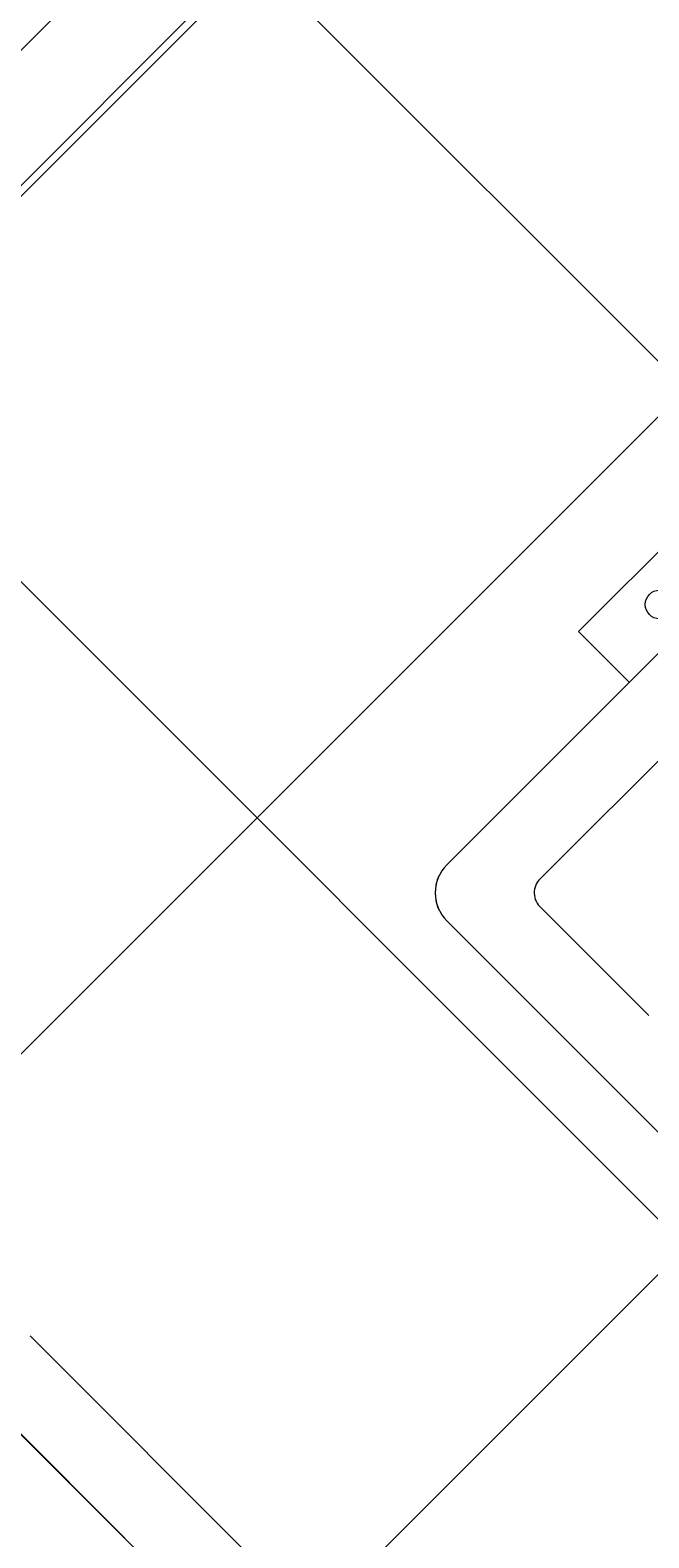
# Model space of a CAD drawing. Header units: millimetres. Extents: x -526943 to -525788, y -1144876 to -1129089.
# Tile 30 of 134: x -526846.558 to -526846.234, y -1129267.233 to -1129266.444. Entities that reach past the tile are written whole.
import ezdxf

# ---------------------------------------------------------------- set-up
doc = ezdxf.new("R2010")
doc.units = ezdxf.units.MM
doc.header["$LTSCALE"] = 12
doc.header["$PDMODE"] = 35
doc.header["$PDSIZE"] = -4
doc.linetypes.add('ACAD_ISO05W100', pattern=[33, 24, -3, 0, -3, 0, -3])
for name, color, linetype, lineweight in [('koty', 6, 'Continuous', 9), ('Objekt', 230, 'Continuous', 5), ('srafy', 6, 'Continuous', 5), ('text', 6, 'Continuous', 9), ('tlusta', 7, 'Continuous', 15)]:
    doc.layers.add(name, color=color, linetype=linetype, lineweight=lineweight)
doc.styles.add('laplan', font='txt', dxfattribs={"height": 0.002})
doc.styles.add('laplan N', font='txt')
doc.dimstyles.new('laplan', dxfattribs={"dimscale": 0, "dimtxt": 0.002, "dimasz": 0.0015, "dimexe": 0.002, "dimexo": 0, "dimgap": 0.001, "dimtad": 1, "dimtoh": 1, "dimdec": 1, "dimrnd": 0.1, "dimzin": 1, "dimtxsty": 'laplan', "dimblk": 'OBLIQUE', "dimcen": 0.002, "dimclrd": 256, "dimclre": 256, "dimclrt": 256, "dimadec": 0, "dimazin": 0, "dimtfac": 1, "dimtdec": 1, "dimtmove": 1, "dimatfit": 2, "dimfxl": 0.0065, "dimfxlon": 1, "dimtfill": 1, "dimlwd": 13, "dimlwe": -1, "dimarcsym": 0})

# ---------------------------------------------------------------- blocks, each defined once
blk = doc.blocks.new('A$C12ac11e3')
at = {"layer": 'Objekt'}
for p, q in [((-1431.403977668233, 2386.539615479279), (-1431.403977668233, 1352.449735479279)), ((-1391.645027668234, 2357.589615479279), (-1391.645027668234, 1377.623735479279)), ((-1469.003982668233, 1483.239635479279), (-1469.003982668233, 1563.23961547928)), ((-1469.003982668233, 1483.239635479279), (-1431.403977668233, 1483.239635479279)), ((-1301.403977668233, 1367.089635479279), (-1380.628237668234, 1367.089635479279)), ((-1300.798307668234, 1367.089635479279), (-1301.403977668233, 1367.089635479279)), ((-1431.403977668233, 1352.449735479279), (-1431.403977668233, 1348.139635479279)), ((-1431.403977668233, 1348.139535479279), (-1431.403977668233, 1348.039635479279)), ((-1431.403977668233, 1348.039635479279), (-1431.403747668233, 1348.039635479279)), ((-1410.703977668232, 1327.339835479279), (-1410.703977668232, 1327.339635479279)), ((-1410.703977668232, 1327.339635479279), (-1410.604077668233, 1327.339635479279)), ((-1410.603977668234, 1327.339635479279), (-1406.123907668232, 1327.339635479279)), ((-1406.123907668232, 1327.339635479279), (-976.6840576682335, 1327.339635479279)), ((-977.3135609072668, 1019.439635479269), (-1411.233480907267, 1019.439635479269)), ((-1382.274530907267, 979.6896324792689), (-1302.033480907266, 979.6896324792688)), ((-1302.033480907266, 979.6896324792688), (-1301.427810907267, 979.6896324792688))]:
    blk.add_line(p, q, dxfattribs=at)
blk.add_circle((-1449.003977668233, 1523.23961547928), 7.5, dxfattribs=at)
for centre, radius, start, end in [((-1381.403977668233, 1377.339735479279), 10.267949, 178.4113999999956, 274.3280200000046), ((-1410.603977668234, 1348.139635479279), 20.8, 180, 270), ((-1410.703977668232, 1348.039635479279), 20.7, 199.4904300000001, 250.5008199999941)]:
    blk.add_arc(centre, radius, start, end, dxfattribs=at)
blk = doc.blocks.new('_OBLIQUE')
at = {"color": 0, "linetype": 'ByBlock'}
blk.add_line((-0.5, -0.5), (0.5, 0.5), dxfattribs=at)
blk = doc.blocks.new('*D39')
at = {"layer": 'Defpoints', "color": 0, "lineweight": 5, "transparency": 16777216}
for p in [(-526848.1820884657, -1129254.401184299), (-526834.8794619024, -1129267.703810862), (-526835.833553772, -1129268.657902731)]:
    blk.add_point(p, dxfattribs=at)
at = {"layer": 'koty', "transparency": 16777216}
for p, q in [((-526848.2169415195, -1129254.436037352), (-526849.4190230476, -1129255.63811888)), ((-526834.9143149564, -1129267.738663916), (-526836.1163964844, -1129268.940745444))]:
    blk.add_line(p, q, dxfattribs=at)
at = {"layer": 'koty', "lineweight": 13, "transparency": 16777216}
blk.add_line((-526849.1361803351, -1129255.355276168), (-526835.833553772, -1129268.657902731), dxfattribs=at)
at = {"layer": 'koty', "lineweight": 13, "transparency": 16777216, "xscale": 0.3, "yscale": 0.3, "zscale": 0.3}
for p, rotation in [((-526849.1361803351, -1129255.355276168), 135), ((-526835.833553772, -1129268.657902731), 315)]:
    blk.add_blockref('_OBLIQUE', p, dxfattribs=dict(at, rotation=rotation))
at = {"layer": 'koty', "lineweight": 5, "transparency": 16777216, "insert": (-526842.1810131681, -1129261.702735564), "char_height": 0.4, "attachment_point": 5, "rotation": 315, "style": 'laplan', "bg_fill": 3, "box_fill_scale": 1.1, "bg_fill_color": 256, "bg_fill_true_color": 13158600, "bg_fill_transparency": 0}
blk.add_mtext('18,8', dxfattribs=at)
blk = doc.blocks.new('*D43')
at = {"layer": 'Defpoints', "color": 0, "lineweight": 5, "transparency": 16777216}
for p in [(-526843.1719214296, -1129260.189168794), (-526841.7345048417, -1129261.626585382), (-526847.9519996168, -1129267.844080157)]:
    blk.add_point(p, dxfattribs=at)
at = {"layer": 'koty', "transparency": 16777216}
for p, q in [((-526842.252682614, -1129261.10840761), (-526843.454764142, -1129259.906326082)), ((-526848.4701773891, -1129267.325902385), (-526849.6722589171, -1129266.123820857))]:
    blk.add_line(p, q, dxfattribs=at)
at = {"layer": 'koty', "lineweight": 13, "transparency": 16777216}
blk.add_line((-526849.3894162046, -1129266.406663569), (-526843.1719214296, -1129260.189168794), dxfattribs=at)
at = {"layer": 'koty', "lineweight": 13, "transparency": 16777216, "xscale": 0.3, "yscale": 0.3, "zscale": 0.3}
for p, rotation in [((-526843.1719214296, -1129260.189168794), 44.99999999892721), ((-526849.3894162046, -1129266.406663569), 224.9999999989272)]:
    blk.add_blockref('_OBLIQUE', p, dxfattribs=dict(at, rotation=rotation))
at = {"layer": 'koty', "lineweight": 5, "transparency": 16777216, "insert": (-526846.5845227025, -1129262.994062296), "char_height": 0.4, "attachment_point": 5, "rotation": 44.99999999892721, "style": 'laplan', "bg_fill": 3, "box_fill_scale": 1.1, "bg_fill_color": 256, "bg_fill_true_color": 13158600, "bg_fill_transparency": 0}
blk.add_mtext('8,8', dxfattribs=at)
blk = doc.blocks.new('*D45')
at = {"layer": 'Defpoints', "color": 0, "lineweight": 5, "transparency": 16777216}
for p in [(-526850.1862324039, -1129267.203479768), (-526847.9519996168, -1129267.844080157), (-526846.2699399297, -1129271.119772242)]:
    blk.add_point(p, dxfattribs=at)
at = {"layer": 'koty', "transparency": 16777216}
for p, q in [((-526848.4701773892, -1129267.325902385), (-526849.6722589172, -1129266.123820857)), ((-526849.2669935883, -1129268.122718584), (-526850.4690751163, -1129266.920637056))]:
    blk.add_line(p, q, dxfattribs=at)
at = {"layer": 'koty', "lineweight": 13, "transparency": 16777216}
blk.add_line((-526849.3894162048, -1129266.406663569), (-526850.1862324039, -1129267.203479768), dxfattribs=at)
at = {"layer": 'koty', "lineweight": 13, "transparency": 16777216, "xscale": 0.3, "yscale": 0.3, "zscale": 0.3}
for p, rotation in [((-526849.3894162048, -1129266.406663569), 44.99999999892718), ((-526850.1862324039, -1129267.203479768), 224.9999999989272)]:
    blk.add_blockref('_OBLIQUE', p, dxfattribs=dict(at, rotation=rotation))
at = {"layer": 'koty', "lineweight": 5, "transparency": 16777216, "insert": (-526850.0916781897, -1129266.501217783), "char_height": 0.4, "attachment_point": 5, "rotation": 44.99999999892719, "style": 'laplan', "bg_fill": 3, "box_fill_scale": 1.1, "bg_fill_color": 256, "bg_fill_true_color": 13158600, "bg_fill_transparency": 0}
blk.add_mtext('1,1', dxfattribs=at)
blk = doc.blocks.new('*D48')
at = {"layer": 'Defpoints', "color": 0, "lineweight": 5, "transparency": 16777216}
for p in [(-526841.1676976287, -1129264.671952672), (-526840.7190369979, -1129265.120613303), (-526846.4879600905, -1129270.889536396)]:
    blk.add_point(p, dxfattribs=at)
at = {"layer": 'koty', "transparency": 16777216}
for p, q in [((-526840.7190369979, -1129265.120613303), (-526841.4505403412, -1129264.38910996)), ((-526846.4879600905, -1129270.889536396), (-526847.2194634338, -1129270.158033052))]:
    blk.add_line(p, q, dxfattribs=at)
at = {"layer": 'koty', "lineweight": 13, "transparency": 16777216}
blk.add_line((-526846.9366207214, -1129270.440875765), (-526841.1676976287, -1129264.671952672), dxfattribs=at)
at = {"layer": 'koty', "lineweight": 13, "transparency": 16777216, "xscale": 0.3, "yscale": 0.3, "zscale": 0.3}
for p, rotation in [((-526841.1676976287, -1129264.671952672), 45.00000000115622), ((-526846.9366207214, -1129270.440875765), 225.0000000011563)]:
    blk.add_blockref('_OBLIQUE', p, dxfattribs=dict(at, rotation=rotation))
at = {"layer": 'koty', "lineweight": 5, "transparency": 16777216, "insert": (-526844.0813926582, -1129266.977939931), "char_height": 0.4, "attachment_point": 5, "rotation": 45.00000000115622, "style": 'laplan', "bg_fill": 3, "box_fill_scale": 1.1, "bg_fill_color": 256, "bg_fill_true_color": 13158600, "bg_fill_transparency": 0}
blk.add_mtext('8,2', dxfattribs=at)
blk = doc.blocks.new('*D49')
at = {"layer": 'Defpoints', "color": 0, "lineweight": 5, "transparency": 16777216}
for p in [(-526846.9248527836, -1129266.816933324), (-526847.0531912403, -1129266.94527178), (-526842.4055290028, -1129271.592934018)]:
    blk.add_point(p, dxfattribs=at)
at = {"layer": 'koty', "transparency": 16777216}
for p, q in [((-526847.0531912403, -1129266.94527178), (-526846.6420100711, -1129266.534090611)), ((-526842.4055290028, -1129271.592934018), (-526841.9943478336, -1129271.181752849))]:
    blk.add_line(p, q, dxfattribs=at)
at = {"layer": 'koty', "lineweight": 13, "transparency": 16777216}
blk.add_line((-526842.277190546, -1129271.464595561), (-526846.9248527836, -1129266.816933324), dxfattribs=at)
at = {"layer": 'koty', "lineweight": 13, "transparency": 16777216, "xscale": 0.3, "yscale": 0.3, "zscale": 0.3}
for p, rotation in [((-526846.9248527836, -1129266.816933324), 135), ((-526842.277190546, -1129271.464595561), 315)]:
    blk.add_blockref('_OBLIQUE', p, dxfattribs=dict(at, rotation=rotation))
at = {"layer": 'koty', "lineweight": 5, "transparency": 16777216, "insert": (-526844.4808140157, -1129268.653264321), "char_height": 0.4, "attachment_point": 5, "rotation": 315, "style": 'laplan', "bg_fill": 3, "box_fill_scale": 1.1, "bg_fill_color": 256, "bg_fill_true_color": 13158600, "bg_fill_transparency": 0}
blk.add_mtext('6,6', dxfattribs=at)
blk = doc.blocks.new('*D52')
at = {"layer": 'Defpoints', "color": 0, "lineweight": 5, "transparency": 16777216}
for p in [(-526845.8020727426, -1129252.021168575), (-526848.1820884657, -1129254.401184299), (-526834.8794619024, -1129267.703810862)]:
    blk.add_point(p, dxfattribs=at)
at = {"layer": 'koty', "transparency": 16777216}
for p, q in [((-526846.7213115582, -1129252.940407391), (-526845.5192300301, -1129251.738325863)), ((-526833.418684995, -1129266.243033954), (-526832.216603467, -1129265.040952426))]:
    blk.add_line(p, q, dxfattribs=at)
at = {"layer": 'koty', "lineweight": 13, "transparency": 16777216}
blk.add_line((-526832.4994461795, -1129265.323795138), (-526845.8020727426, -1129252.021168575), dxfattribs=at)
at = {"layer": 'koty', "lineweight": 13, "transparency": 16777216, "xscale": 0.3, "yscale": 0.3, "zscale": 0.3}
for p, rotation in [((-526845.8020727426, -1129252.021168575), 135), ((-526832.4994461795, -1129265.323795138), 315)]:
    blk.add_blockref('_OBLIQUE', p, dxfattribs=dict(at, rotation=rotation))
at = {"layer": 'koty', "lineweight": 5, "transparency": 16777216, "insert": (-526838.8469055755, -1129258.368627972), "char_height": 0.4, "attachment_point": 5, "rotation": 315, "style": 'laplan', "bg_fill": 3, "box_fill_scale": 1.1, "bg_fill_color": 256, "bg_fill_true_color": 13158600, "bg_fill_transparency": 0}
blk.add_mtext('18,8', dxfattribs=at)

msp = doc.modelspace()

# ---------------------------------------------------------------- hatches: boundary and pattern name
at = {"layer": 'srafy', "transparency": 33554610}
h = msp.add_hatch(dxfattribs=at)
h.set_pattern_fill('ANSI37', color=230, scale=0.1)
h.set_pattern_definition([(45, (14222.07462687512, 40500.85666748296), (-0.2245064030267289, 0.2245064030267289), []), (135, (14222.07462687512, 40500.85666748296), (-0.2245064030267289, -0.2245064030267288), [])])
edge = h.paths.add_edge_path(flags=16)
edge.add_line((-526844.9396378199, -1129267.743683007), (-526844.9729089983, -1129267.767590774))
edge.add_line((-526844.9729089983, -1129267.767590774), (-526844.9963534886, -1129267.744146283))
edge.add_line((-526844.9963534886, -1129267.744146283), (-526845.0842115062, -1129267.832004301))
edge.add_line((-526845.0842115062, -1129267.832004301), (-526845.0576242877, -1129267.858591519))
edge.add_line((-526845.0576242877, -1129267.858591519), (-526845.1141928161, -1129267.915160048))
edge.add_line((-526845.1141928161, -1129267.915160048), (-526845.1407800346, -1129267.888572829))
edge.add_line((-526845.1407800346, -1129267.888572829), (-526845.2332624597, -1129267.981055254))
edge.add_line((-526845.2332624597, -1129267.981055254), (-526845.2363810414, -1129267.984173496))
edge.add_arc((-526845.2510179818, -1129267.969395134), 0.02080000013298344, 225.0000002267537, 314.72453828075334, ccw=False)
edge.add_line((-526845.2657258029, -1129267.984102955), (-526845.3732589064, -1129267.876569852))
edge.add_arc((-526845.3792617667, -1129267.884567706), 0.0100000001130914, 53.10961498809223, 75.17525174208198)
edge.add_line((-526845.3767031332, -1129267.874900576), (-526845.3895401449, -1129267.8714609))
edge.add_line((-526845.3895401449, -1129267.8714609), (-526845.3937828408, -1129267.867218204))
edge.add_line((-526845.3937828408, -1129267.867218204), (-526845.5044450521, -1129267.756555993))
edge.add_line((-526845.5044450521, -1129267.756555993), (-526845.5086877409, -1129267.752313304))
edge.add_line((-526845.5086877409, -1129267.752313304), (-526845.5121432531, -1129267.73941719))
edge.add_arc((-526845.521794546, -1129267.742034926), 0.00999999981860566, 15.17532693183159, 53.10961658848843)
edge.add_line((-526845.5157916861, -1129267.734037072), (-526845.5725535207, -1129267.677275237))
edge.add_line((-526845.5725535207, -1129267.677275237), (-526845.5757214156, -1129267.674107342))
edge.add_arc((-526845.5610135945, -1129267.659399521), 0.02080000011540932, 135.0000002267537, 225.0000002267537, ccw=False)
edge.add_line((-526845.5757214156, -1129267.6446917), (-526845.4801912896, -1129267.549161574))
edge.add_line((-526845.4801912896, -1129267.549161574), (-526845.5087584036, -1129267.52059446))
edge.add_line((-526845.5087584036, -1129267.52059446), (-526845.4857774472, -1129267.497613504))
edge.add_line((-526845.4857774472, -1129267.497613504), (-526845.4698675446, -1129267.513523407))
edge.add_arc((-526845.4645642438, -1129267.508220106), 0.007500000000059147, 225.0000006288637, 404.9999999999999)
edge.add_line((-526845.4592609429, -1129267.502916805), (-526845.4751708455, -1129267.487006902))
edge.add_line((-526845.4751708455, -1129267.487006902), (-526845.4521898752, -1129267.464025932))
edge.add_line((-526845.4521898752, -1129267.464025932), (-526845.4236227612, -1129267.492593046))
edge.add_line((-526845.4236227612, -1129267.492593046), (-526844.9934189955, -1129267.06238928))
edge.add_line((-526844.9934189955, -1129267.06238928), (-526845.0219861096, -1129267.033822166))
edge.add_line((-526845.0219861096, -1129267.033822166), (-526844.9990051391, -1129267.010841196))
edge.add_line((-526844.9990051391, -1129267.010841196), (-526844.9830952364, -1129267.026751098))
edge.add_arc((-526844.9777919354, -1129267.021447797), 0.00750000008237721, 225, 405.0000006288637)
edge.add_line((-526844.9724886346, -1129267.016144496), (-526844.9883985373, -1129267.000234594))
edge.add_line((-526844.9883985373, -1129267.000234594), (-526844.965417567, -1129266.977253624))
edge.add_line((-526844.965417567, -1129266.977253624), (-526844.9368504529, -1129267.005820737))
edge.add_line((-526844.9368504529, -1129267.005820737), (-526844.8413910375, -1129266.910361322))
edge.add_arc((-526844.8266832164, -1129266.925069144), 0.02080000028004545, 50.62048318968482, 134.9999993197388, ccw=False)
edge.add_line((-526844.8134865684, -1129266.908991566), (-526844.808878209, -1129266.913599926))
edge.add_line((-526844.808878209, -1129266.913599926), (-526844.8035608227, -1129266.918775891))
edge.add_line((-526844.8035608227, -1129266.918775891), (-526844.8119753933, -1129266.91036132))
edge.add_line((-526844.8119753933, -1129266.91036132), (-526844.808878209, -1129266.913599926))
edge.add_line((-526844.808878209, -1129266.913599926), (-526844.5020504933, -1129267.220427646))
edge.add_arc((-526844.5167583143, -1129267.235135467), 0.02080000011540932, -44.999999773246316, 45.000000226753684, ccw=False)
edge.add_line((-526844.5020504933, -1129267.249843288), (-526844.5475528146, -1129267.295345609))
edge.add_line((-526844.5475528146, -1129267.295345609), (-526844.524108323, -1129267.318790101))
edge.add_line((-526844.524108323, -1129267.318790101), (-526844.548016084, -1129267.352061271))
edge.add_line((-526844.548016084, -1129267.352061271), (-526844.9396378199, -1129267.743683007))
edge = h.paths.add_edge_path(flags=0)
edge.add_arc((-526845.251017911, -1129267.928100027), 0.0102679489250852, 228.3788244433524, 319.1481904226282, ccw=False)
edge.add_line((-526845.2578379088, -1129267.93577586), (-526845.3144064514, -1129267.879207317))
edge.add_arc((-526845.3075864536, -1129267.871531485), 0.01026794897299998, 135.0758604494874, 228.3788244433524, ccw=False)
edge.add_line((-526845.3148565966, -1129267.864280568), (-526844.6218920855, -1129267.171316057))
edge.add_arc((-526844.6146219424, -1129267.178566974), 0.0102679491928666, 48.38166479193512, 135.0758599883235, ccw=False)
edge.add_line((-526844.6078023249, -1129267.170890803), (-526844.5506350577, -1129267.22805807))
edge.add_arc((-526844.5577061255, -1129267.235129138), 0.01000000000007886, -44.999999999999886, 45, ccw=False)
edge.add_line((-526844.5506350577, -1129267.242200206), (-526845.2432511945, -1129267.934816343))
edge = h.paths.add_edge_path(flags=0)
edge.add_arc((-526845.3570839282, -1129267.82203401), 0.01026794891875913, 228.3788244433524, 315, ccw=False)
edge.add_line((-526845.363903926, -1129267.829709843), (-526845.4204724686, -1129267.7731413))
edge.add_arc((-526845.4136524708, -1129267.765465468), 0.01026794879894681, 135.0758595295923, 228.3788235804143, ccw=False)
edge.add_line((-526845.4209226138, -1129267.758214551), (-526844.7279581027, -1129267.06525004))
edge.add_arc((-526844.7206879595, -1129267.072500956), 0.01026794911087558, 48.38166392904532, 135.0758613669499, ccw=False)
edge.add_line((-526844.713868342, -1129267.064824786), (-526844.6572997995, -1129267.121393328))
edge.add_arc((-526844.6641194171, -1129267.129069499), 0.01026794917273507, -45.00000045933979, 48.381663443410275, ccw=False)
edge.add_line((-526844.6568588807, -1129267.136330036), (-526845.3498233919, -1129267.829294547))
edge = h.paths.add_edge_path(flags=0)
edge.add_arc((-526845.1000506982, -1129267.872733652), 0.007499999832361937, 0, 360)
edge = h.paths.add_edge_path(flags=0)
edge.add_arc((-526845.4631499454, -1129267.715967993), 0.01026794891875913, 228.3788244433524, 315, ccw=False)
edge.add_line((-526845.4699699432, -1129267.723643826), (-526845.4703978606, -1129267.723215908))
edge.add_line((-526845.4703978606, -1129267.723215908), (-526845.5265384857, -1129267.667075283))
edge.add_arc((-526845.5197184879, -1129267.659399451), 0.01026794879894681, 139.1490363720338, 228.3788235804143, ccw=False)
edge.add_line((-526845.5274853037, -1129267.65268325), (-526844.8345123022, -1129266.959708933))
edge.add_arc((-526844.8267539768, -1129266.966434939), 0.01026794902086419, 48.381663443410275, 139.0766583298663, ccw=False)
edge.add_line((-526844.8199343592, -1129266.958758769), (-526844.7633658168, -1129267.015327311))
edge.add_arc((-526844.7701854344, -1129267.023003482), 0.01026794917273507, -44.999999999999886, 48.381663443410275, ccw=False)
edge.add_line((-526844.7629248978, -1129267.030264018), (-526845.4558894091, -1129267.723228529))
edge = h.paths.add_edge_path(flags=16)
edge.add_line((-526845.4829988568, -1129268.231681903), (-526845.5285011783, -1129268.277184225))
edge.add_line((-526845.5285011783, -1129268.277184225), (-526845.5050566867, -1129268.300628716))
edge.add_line((-526845.5050566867, -1129268.300628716), (-526845.5289644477, -1129268.333899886))
edge.add_line((-526845.5289644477, -1129268.333899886), (-526845.9205861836, -1129268.725521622))
edge.add_line((-526845.9205861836, -1129268.725521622), (-526845.9538573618, -1129268.749429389))
edge.add_line((-526845.9538573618, -1129268.749429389), (-526845.9773018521, -1129268.725984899))
edge.add_line((-526845.9773018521, -1129268.725984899), (-526846.0651598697, -1129268.813842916))
edge.add_line((-526846.0651598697, -1129268.813842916), (-526846.0385726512, -1129268.840430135))
edge.add_line((-526846.0385726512, -1129268.840430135), (-526846.0951411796, -1129268.896998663))
edge.add_line((-526846.0951411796, -1129268.896998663), (-526846.1217283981, -1129268.870411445))
edge.add_line((-526846.1217283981, -1129268.870411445), (-526846.2142108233, -1129268.96289387))
edge.add_line((-526846.2142108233, -1129268.96289387), (-526846.2173294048, -1129268.966012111))
edge.add_arc((-526846.2319663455, -1129268.951233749), 0.02080000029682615, 225.0000009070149, 314.72453873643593, ccw=False)
edge.add_line((-526846.2466741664, -1129268.965941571), (-526846.35420727, -1129268.858408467))
edge.add_arc((-526846.3602101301, -1129268.866406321), 0.01000000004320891, 53.10961552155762, 75.17525238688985)
edge.add_line((-526846.3576514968, -1129268.856739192), (-526846.3704885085, -1129268.853299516))
edge.add_line((-526846.3704885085, -1129268.853299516), (-526846.3747312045, -1129268.84905682))
edge.add_line((-526846.3747312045, -1129268.84905682), (-526846.4853934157, -1129268.738394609))
edge.add_line((-526846.4853934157, -1129268.738394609), (-526846.4896361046, -1129268.73415192))
edge.add_line((-526846.4896361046, -1129268.73415192), (-526846.4930916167, -1129268.721255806))
edge.add_arc((-526846.5027429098, -1129268.723873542), 0.01000000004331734, 15.17532658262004, 53.10961552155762)
edge.add_line((-526846.4967400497, -1129268.715875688), (-526846.5535018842, -1129268.659113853))
edge.add_line((-526846.5535018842, -1129268.659113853), (-526846.5566697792, -1129268.655945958))
edge.add_arc((-526846.5419619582, -1129268.641238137), 0.02079999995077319, 135, 224.9999997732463, ccw=False)
edge.add_line((-526846.5566697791, -1129268.626530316), (-526846.4611396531, -1129268.53100019))
edge.add_line((-526846.4611396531, -1129268.53100019), (-526846.4897067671, -1129268.502433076))
edge.add_line((-526846.4897067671, -1129268.502433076), (-526846.4667258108, -1129268.479452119))
edge.add_line((-526846.4667258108, -1129268.479452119), (-526846.4508159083, -1129268.495362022))
edge.add_arc((-526846.4455126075, -1129268.490058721), 0.007500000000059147, 225.0000006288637, 404.9999999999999)
edge.add_line((-526846.4402093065, -1129268.48475542), (-526846.4561192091, -1129268.468845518))
edge.add_line((-526846.4561192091, -1129268.468845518), (-526846.4331382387, -1129268.445864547))
edge.add_line((-526846.4331382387, -1129268.445864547), (-526846.4045711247, -1129268.474431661))
edge.add_line((-526846.4045711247, -1129268.474431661), (-526845.9743673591, -1129268.044227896))
edge.add_line((-526845.9743673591, -1129268.044227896), (-526846.002934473, -1129268.015660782))
edge.add_line((-526846.002934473, -1129268.015660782), (-526845.9799535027, -1129267.992679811))
edge.add_line((-526845.9799535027, -1129267.992679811), (-526845.9640436, -1129268.008589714))
edge.add_arc((-526845.9587402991, -1129268.003286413), 0.00750000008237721, 225, 405.0000006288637)
edge.add_line((-526845.9534369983, -1129267.997983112), (-526845.9693469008, -1129267.982073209))
edge.add_line((-526845.9693469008, -1129267.982073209), (-526845.9463659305, -1129267.959092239))
edge.add_line((-526845.9463659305, -1129267.959092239), (-526845.9177988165, -1129267.987659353))
edge.add_line((-526845.9177988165, -1129267.987659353), (-526845.8223394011, -1129267.892199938))
edge.add_arc((-526845.80763158, -1129267.906907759), 0.02080000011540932, 50.62048253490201, 134.9999997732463, ccw=False)
edge.add_line((-526845.794434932, -1129267.890830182), (-526845.7898265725, -1129267.895438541))
edge.add_line((-526845.7898265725, -1129267.895438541), (-526845.7845091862, -1129267.900614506))
edge.add_line((-526845.7845091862, -1129267.900614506), (-526845.792923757, -1129267.892199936))
edge.add_line((-526845.792923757, -1129267.892199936), (-526845.7929944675, -1129267.892270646))
edge.add_line((-526845.7929944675, -1129267.892270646), (-526845.4829988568, -1129268.202266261))
edge.add_arc((-526845.4977066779, -1129268.216974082), 0.02080000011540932, -44.999999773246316, 45.000000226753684, ccw=False)
edge = h.paths.add_edge_path(flags=0)
edge.add_line((-526845.5315834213, -1129268.224038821), (-526846.224199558, -1129268.916654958))
edge.add_arc((-526846.2319662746, -1129268.909938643), 0.0102679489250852, 228.3788244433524, 319.1481904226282, ccw=False)
edge.add_line((-526846.2387862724, -1129268.917614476), (-526846.2953548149, -1129268.861045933))
edge.add_arc((-526846.2885348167, -1129268.8533701), 0.0102679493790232, 135.0758632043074, 228.3788238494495, ccw=False)
edge.add_line((-526846.2958049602, -1129268.846119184), (-526845.6028404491, -1129268.153154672))
edge.add_arc((-526845.595570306, -1129268.16040559), 0.0102679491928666, 48.38166430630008, 135.0758599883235, ccw=False)
edge.add_line((-526845.5887506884, -1129268.152729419), (-526845.5315834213, -1129268.209896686))
edge.add_arc((-526845.5386544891, -1129268.216967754), 0.01000000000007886, -44.999999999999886, 45, ccw=False)
edge = h.paths.add_edge_path(flags=0)
edge.add_line((-526845.6378072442, -1129268.118168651), (-526846.3307717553, -1129268.811133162))
edge.add_arc((-526846.3380322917, -1129268.803872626), 0.01026794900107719, 228.3788244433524, 315.0000004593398, ccw=False)
edge.add_line((-526846.3448522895, -1129268.811548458), (-526846.4014208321, -1129268.754979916))
edge.add_arc((-526846.3946008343, -1129268.747304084), 0.01026794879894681, 135.0758595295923, 228.3788235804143, ccw=False)
edge.add_line((-526846.4018709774, -1129268.740053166), (-526845.7089064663, -1129268.047088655))
edge.add_arc((-526845.7016363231, -1129268.054339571), 0.01026794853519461, 48.38166085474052, 135.0758636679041, ccw=False)
edge.add_line((-526845.6948167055, -1129268.046663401), (-526845.638248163, -1129268.103231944))
edge.add_arc((-526845.6450677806, -1129268.110908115), 0.01026794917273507, -45.00000045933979, 48.381663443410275, ccw=False)
edge = h.paths.add_edge_path(flags=0)
edge.add_line((-526845.7438732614, -1129268.012102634), (-526846.4368377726, -1129268.705067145))
edge.add_arc((-526846.444098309, -1129268.697806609), 0.01026794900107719, 228.378824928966, 315.0000004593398, ccw=False)
edge.add_line((-526846.4509183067, -1129268.705482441), (-526846.4513462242, -1129268.705054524))
edge.add_line((-526846.4513462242, -1129268.705054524), (-526846.5074868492, -1129268.648913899))
edge.add_arc((-526846.5006668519, -1129268.641238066), 0.0102679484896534, 139.1490346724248, 228.3788255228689, ccw=False)
edge.add_line((-526846.5084336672, -1129268.634521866), (-526845.8154606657, -1129267.941547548))
edge.add_arc((-526845.8077023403, -1129267.948273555), 0.01026794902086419, 48.38166392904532, 139.0766583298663, ccw=False)
edge.add_line((-526845.8008827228, -1129267.940597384), (-526845.7443141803, -1129267.997165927))
edge.add_arc((-526845.7511337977, -1129268.004842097), 0.01026794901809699, -44.999999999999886, 48.38166441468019, ccw=False)
h.paths.add_polyline_path([(-526845.9044553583, -1129267.124897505), (-526845.9969377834, -1129267.217379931), (-526845.9999147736, -1129267.220498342), (-526845.9601046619, -1129267.18068823), (-526845.9043903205, -1129267.124962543)], flags=16)
edge = h.paths.add_edge_path(flags=16)
edge.add_arc((-526845.3689634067, -1129266.643711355), 0.001999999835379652, 314.999995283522, 405.0000070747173)
edge.add_line((-526845.3675491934, -1129266.642297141), (-526845.3820448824, -1129266.627801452))
edge.add_arc((-526845.3767415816, -1129266.622498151), 0.007500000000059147, 45, 225.0000006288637, ccw=False)
edge.add_line((-526845.3714382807, -1129266.61719485), (-526845.355528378, -1129266.633104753))
edge.add_line((-526845.355528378, -1129266.633104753), (-526845.3541141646, -1129266.63169054))
edge.add_arc((-526845.3555283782, -1129266.630276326), 0.002000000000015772, 225.0000023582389, 315, ccw=False)
edge.add_line((-526845.3569425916, -1129266.63169054), (-526845.3714382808, -1129266.61719485))
edge.add_arc((-526845.3767415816, -1129266.622498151), 0.007500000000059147, 45.0000006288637, 225)
edge.add_line((-526845.3820448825, -1129266.627801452), (-526845.3661349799, -1129266.643711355))
edge.add_line((-526845.3661349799, -1129266.643711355), (-526845.3675491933, -1129266.645125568))
edge = h.paths.add_edge_path(flags=16)
edge.add_line((-526845.6051370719, -1129266.146756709), (-526846.3393967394, -1129266.881016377))
edge.add_arc((-526846.3246889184, -1129266.895724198), 0.02079999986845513, 135, 225)
edge.add_line((-526846.3393967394, -1129266.910432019), (-526846.0913258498, -1129267.158502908))
edge.add_arc((-526846.09732871, -1129267.166500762), 0.0100000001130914, 53.10961498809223, 75.17525174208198)
edge.add_line((-526846.0947700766, -1129267.156833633), (-526846.1076070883, -1129267.153393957))
edge.add_line((-526846.1076070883, -1129267.153393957), (-526846.1118497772, -1129267.149151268))
edge.add_line((-526846.1118497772, -1129267.149151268), (-526846.2225119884, -1129267.038489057))
edge.add_line((-526846.2225119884, -1129267.038489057), (-526846.2267546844, -1129267.034246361))
edge.add_line((-526846.2267546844, -1129267.034246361), (-526846.2302101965, -1129267.021350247))
edge.add_arc((-526846.2398614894, -1129267.023967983), 0.00999999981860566, 15.17532693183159, 53.10961658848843)
edge.add_line((-526846.2338586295, -1129267.015970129), (-526846.3362288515, -1129266.913599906))
edge.add_line((-526846.3362288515, -1129266.913599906), (-526846.3394672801, -1129266.910361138))
edge.add_arc((-526846.3246889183, -1129266.895724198), 0.02079999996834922, 134.9999997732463, 224.724538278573, ccw=False)
edge.add_line((-526846.3393967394, -1129266.881016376), (-526846.2438666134, -1129266.78548625))
edge.add_line((-526846.2438666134, -1129266.78548625), (-526846.2704538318, -1129266.758899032))
edge.add_line((-526846.2704538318, -1129266.758899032), (-526846.2138853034, -1129266.702330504))
edge.add_line((-526846.2138853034, -1129266.702330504), (-526846.187298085, -1129266.728917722))
edge.add_line((-526846.187298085, -1129266.728917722), (-526846.0994400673, -1129266.641059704))
edge.add_line((-526846.0994400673, -1129266.641059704), (-526846.1228845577, -1129266.617615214))
edge.add_line((-526846.1228845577, -1129266.617615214), (-526846.0989767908, -1129266.584344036))
edge.add_line((-526846.0989767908, -1129266.584344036), (-526845.7073550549, -1129266.1927223))
edge.add_line((-526845.7073550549, -1129266.1927223), (-526845.6740838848, -1129266.168814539))
edge.add_line((-526845.6740838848, -1129266.168814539), (-526845.6506393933, -1129266.19225903))
edge.add_line((-526845.6506393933, -1129266.19225903), (-526845.6051370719, -1129266.146756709))
edge.add_arc((-526845.5904292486, -1129266.16146453), 0.02080000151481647, 45.00000453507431, 135.0000045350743, ccw=False)
edge.add_line((-526845.5757214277, -1129266.146756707), (-526845.2688937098, -1129266.453584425))
edge.add_line((-526845.2688937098, -1129266.453584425), (-526845.2656551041, -1129266.456681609))
edge.add_line((-526845.2656551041, -1129266.456681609), (-526845.2740696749, -1129266.448267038))
edge.add_line((-526845.2740696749, -1129266.448267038), (-526845.5757248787, -1129266.146753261))
edge.add_arc((-526845.5904292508, -1129266.16146453), 0.02080000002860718, 45.01343402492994, 135.0000002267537)
edge = h.paths.add_edge_path(flags=16)
edge.add_arc((-526846.0146932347, -1129267.164424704), 0.01026794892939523, 228.3788244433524, 319.1489272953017, ccw=False)
edge.add_line((-526846.0215132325, -1129267.172100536), (-526846.078081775, -1129267.115531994))
edge.add_arc((-526846.0712617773, -1129267.107856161), 0.01026794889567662, 135, 228.378824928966, ccw=False)
edge.add_line((-526846.0785223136, -1129267.100595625), (-526845.3855578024, -1129266.407631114))
edge.add_arc((-526845.378297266, -1129266.41489165), 0.01026794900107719, 48.38166392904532, 135.0000004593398, ccw=False)
edge.add_line((-526845.3714776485, -1129266.407215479), (-526845.3149091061, -1129266.463784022))
edge.add_arc((-526845.3217287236, -1129266.471460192), 0.01026794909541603, -40.92344989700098, 48.38166392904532, ccw=False)
edge.add_line((-526845.3139704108, -1129266.478186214), (-526846.0069264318, -1129267.171140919))
edge = h.paths.add_edge_path(flags=16)
edge.add_arc((-526845.8635138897, -1129267.10927046), 0.007499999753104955, 45, 225.0000006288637)
edge.add_line((-526845.8688171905, -1129267.11457376), (-526845.852907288, -1129267.130483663))
edge.add_line((-526845.852907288, -1129267.130483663), (-526845.8543215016, -1129267.131897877))
edge.add_arc((-526845.8557357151, -1129267.130483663), 0.002000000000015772, 315, 404.9999999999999)
edge.add_line((-526845.8543215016, -1129267.129069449), (-526845.8688171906, -1129267.114573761))
edge.add_arc((-526845.8635138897, -1129267.10927046), 0.00750000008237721, 45.00000062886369, 225, ccw=False)
edge.add_line((-526845.8582105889, -1129267.103967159), (-526845.8423006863, -1129267.119877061))
edge.add_line((-526845.8423006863, -1129267.119877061), (-526845.8408864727, -1129267.118462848))
edge.add_arc((-526845.8423006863, -1129267.117048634), 0.002000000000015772, 225, 315, ccw=False)
edge.add_line((-526845.8437148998, -1129267.118462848), (-526845.858210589, -1129267.103967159))
edge = h.paths.add_edge_path(flags=16)
edge.add_arc((-526846.1207592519, -1129267.058358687), 0.01026794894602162, 228.3788244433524, 315.0758604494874, ccw=False)
edge.add_line((-526846.1275792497, -1129267.066034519), (-526846.1841477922, -1129267.009465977))
edge.add_arc((-526846.1773277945, -1129267.001790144), 0.01026794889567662, 135, 228.378824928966, ccw=False)
edge.add_line((-526846.1845883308, -1129266.994529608), (-526845.4916238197, -1129266.301565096))
edge.add_arc((-526845.4843632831, -1129266.308825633), 0.01026794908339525, 48.38166392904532, 135.0000009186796, ccw=False)
edge.add_line((-526845.4775436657, -1129266.301149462), (-526845.4209751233, -1129266.357718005))
edge.add_arc((-526845.4277947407, -1129266.365394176), 0.01026794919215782, -44.92413817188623, 48.38166527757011, ccw=False)
edge.add_line((-526845.4205245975, -1129266.372645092), (-526846.1134891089, -1129267.065609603))
edge = h.paths.add_edge_path(flags=0)
edge.add_arc((-526846.0809990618, -1129268.854572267), 0.007499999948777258, 0, 360)
h.paths.add_polyline_path([(-526846.8862939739, -1129268.105845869), (-526846.978776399, -1129268.198328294), (-526846.9817533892, -1129268.201446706), (-526846.9419432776, -1129268.161636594), (-526846.8862289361, -1129268.105910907)], flags=16)
edge = h.paths.add_edge_path(flags=16)
edge.add_line((-526846.5869756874, -1129267.127705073), (-526847.321235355, -1129267.86196474))
edge.add_arc((-526847.3065275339, -1129267.876672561), 0.02080000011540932, 134.9999997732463, 224.9999997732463)
edge.add_line((-526847.321235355, -1129267.891380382), (-526847.0731644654, -1129268.139451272))
edge.add_arc((-526847.0791673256, -1129268.147449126), 0.0100000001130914, 53.10961498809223, 75.17525174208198)
edge.add_line((-526847.0766086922, -1129268.137781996), (-526847.0894457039, -1129268.13434232))
edge.add_line((-526847.0894457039, -1129268.13434232), (-526847.0936883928, -1129268.130099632))
edge.add_line((-526847.0936883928, -1129268.130099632), (-526847.204350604, -1129268.01943742))
edge.add_line((-526847.204350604, -1129268.01943742), (-526847.2085932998, -1129268.015194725))
edge.add_line((-526847.2085932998, -1129268.015194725), (-526847.2120488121, -1129268.002298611))
edge.add_arc((-526847.2217001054, -1129268.004916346), 0.01000000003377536, 15.17532383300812, 53.10961365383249)
edge.add_line((-526847.215697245, -1129267.996918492), (-526847.318067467, -1129267.89454827))
edge.add_line((-526847.318067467, -1129267.89454827), (-526847.3213058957, -1129267.891309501))
edge.add_arc((-526847.3065275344, -1129267.876672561), 0.02079999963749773, 134.9999990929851, 224.7245391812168, ccw=False)
edge.add_line((-526847.3212353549, -1129267.86196474), (-526847.2257052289, -1129267.766434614))
edge.add_line((-526847.2257052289, -1129267.766434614), (-526847.2522924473, -1129267.739847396))
edge.add_line((-526847.2522924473, -1129267.739847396), (-526847.195723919, -1129267.683278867))
edge.add_line((-526847.195723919, -1129267.683278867), (-526847.1691367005, -1129267.709866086))
edge.add_line((-526847.1691367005, -1129267.709866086), (-526847.0812786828, -1129267.622008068))
edge.add_line((-526847.0812786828, -1129267.622008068), (-526847.1047231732, -1129267.598563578))
edge.add_line((-526847.1047231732, -1129267.598563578), (-526847.0808154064, -1129267.565292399))
edge.add_line((-526847.0808154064, -1129267.565292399), (-526846.6891936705, -1129267.173670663))
edge.add_line((-526846.6891936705, -1129267.173670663), (-526846.6559225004, -1129267.149762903))
edge.add_line((-526846.6559225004, -1129267.149762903), (-526846.632478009, -1129267.173207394))
edge.add_line((-526846.632478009, -1129267.173207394), (-526846.5869756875, -1129267.127705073))
edge.add_arc((-526846.5722678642, -1129267.142412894), 0.02080000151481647, 45.00000453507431, 135.0000045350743, ccw=False)
edge.add_line((-526846.5575600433, -1129267.12770507), (-526846.2507323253, -1129267.434532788))
edge.add_line((-526846.2507323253, -1129267.434532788), (-526846.2474937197, -1129267.437629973))
edge.add_line((-526846.2474937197, -1129267.437629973), (-526846.2559082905, -1129267.429215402))
edge.add_line((-526846.2559082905, -1129267.429215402), (-526846.5575634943, -1129267.127701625))
edge.add_arc((-526846.5722678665, -1129267.142412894), 0.02080000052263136, 45.01343538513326, 134.9999981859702)
edge = h.paths.add_edge_path(flags=16)
edge.add_arc((-526846.2268252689, -1129266.95229267), 0.01026794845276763, 228.3788218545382, 315.0758632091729, ccw=False)
edge.add_line((-526846.2336452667, -1129266.959968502), (-526846.2902138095, -1129266.903399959))
edge.add_arc((-526846.2833938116, -1129266.895724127), 0.0102679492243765, 139.1481908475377, 228.3788248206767, ccw=False)
edge.add_line((-526846.2911605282, -1129266.889007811), (-526845.5974939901, -1129266.195341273))
edge.add_arc((-526845.5904229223, -1129266.202412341), 0.01000000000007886, 45, 135, ccw=False)
edge.add_line((-526845.5833518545, -1129266.195341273), (-526845.5270411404, -1129266.251651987))
edge.add_arc((-526845.5338607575, -1129266.259328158), 0.01026794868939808, -44.9241418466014, 48.38166452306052, ccw=False)
edge.add_line((-526845.5265906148, -1129266.266579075), (-526846.2195551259, -1129266.959543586))
edge = h.paths.add_edge_path(flags=16)
edge.add_arc((-526846.3585801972, -1129267.603446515), 0.007500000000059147, 45.0000006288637, 225)
edge.add_line((-526846.3638834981, -1129267.608749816), (-526846.3479735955, -1129267.624659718))
edge.add_line((-526846.3479735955, -1129267.624659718), (-526846.3493878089, -1129267.626073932))
edge.add_arc((-526846.3508020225, -1129267.624659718), 0.002000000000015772, 315, 404.9999999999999)
edge.add_line((-526846.3493878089, -1129267.623245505), (-526846.363883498, -1129267.608749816))
edge.add_arc((-526846.3585801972, -1129267.603446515), 0.007500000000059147, 45, 225.0000006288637, ccw=False)
edge.add_line((-526846.3532768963, -1129267.598143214), (-526846.3373669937, -1129267.614053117))
edge.add_line((-526846.3373669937, -1129267.614053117), (-526846.3359527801, -1129267.612638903))
edge.add_arc((-526846.3373669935, -1129267.61122469), 0.00199999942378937, 224.9999787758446, 315.00001179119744, ccw=False)
edge.add_line((-526846.3387812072, -1129267.612638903), (-526846.3532768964, -1129267.598143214))
edge = h.paths.add_edge_path(flags=16)
edge.add_line((-526846.2958090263, -1129267.459134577), (-526846.9887650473, -1129268.152089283))
edge.add_arc((-526846.9965318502, -1129268.145373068), 0.01026794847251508, 228.3788218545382, 319.14893024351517, ccw=False)
edge.add_line((-526847.003351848, -1129268.1530489), (-526847.0599203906, -1129268.096480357))
edge.add_arc((-526847.0531003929, -1129268.088804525), 0.01026794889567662, 135, 228.378824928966, ccw=False)
edge.add_line((-526847.0603609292, -1129268.081543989), (-526846.367396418, -1129267.388579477))
edge.add_arc((-526846.3601358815, -1129267.395840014), 0.01026794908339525, 48.38166392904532, 135.0000009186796, ccw=False)
edge.add_line((-526846.353316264, -1129267.388163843), (-526846.2967477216, -1129267.444732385))
edge.add_arc((-526846.3035673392, -1129267.452408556), 0.01026794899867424, -40.923450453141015, 48.38166258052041, ccw=False)
edge = h.paths.add_edge_path(flags=16)
edge.add_arc((-526847.1025978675, -1129268.03930705), 0.0102679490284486, 228.3788244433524, 315.0758609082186, ccw=False)
edge.add_line((-526847.1094178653, -1129268.046982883), (-526847.1659864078, -1129267.99041434))
edge.add_arc((-526847.1591664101, -1129267.982738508), 0.01026794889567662, 135, 228.378824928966, ccw=False)
edge.add_line((-526847.1664269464, -1129267.975477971), (-526846.4734624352, -1129267.28251346))
edge.add_arc((-526846.4662018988, -1129267.289773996), 0.01026794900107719, 48.38166392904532, 135.0000004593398, ccw=False)
edge.add_line((-526846.4593822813, -1129267.282097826), (-526846.4028137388, -1129267.338666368))
edge.add_arc((-526846.4096333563, -1129267.346342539), 0.0102679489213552, -44.92414001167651, 48.381663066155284, ccw=False)
edge.add_line((-526846.4023632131, -1129267.353593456), (-526847.0953277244, -1129268.046557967))
edge = h.paths.add_edge_path(flags=0)
edge.add_arc((-526846.2280274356, -1129266.744756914), 0.007499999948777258, 0, 360)
edge = h.paths.add_edge_path(flags=16)
edge.add_arc((-526847.2086638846, -1129267.933241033), 0.01026794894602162, 228.3788244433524, 315.0758604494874, ccw=False)
edge.add_line((-526847.2154838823, -1129267.940916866), (-526847.2720524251, -1129267.884348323))
edge.add_arc((-526847.265232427, -1129267.87667249), 0.01026794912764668, 139.1481898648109, 228.3788234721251, ccw=False)
edge.add_line((-526847.2729991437, -1129267.869956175), (-526846.5793326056, -1129267.176289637))
edge.add_arc((-526846.5722615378, -1129267.183360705), 0.01000000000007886, 45, 135, ccw=False)
edge.add_line((-526846.56519047, -1129267.176289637), (-526846.508879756, -1129267.232600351))
edge.add_arc((-526846.5156993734, -1129267.240276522), 0.01026794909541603, -44.9241390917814, 48.38166392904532, ccw=False)
edge.add_line((-526846.5084292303, -1129267.247527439), (-526847.2013937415, -1129267.94049195))
edge = h.paths.add_edge_path(flags=16)
edge.add_arc((-526846.8453525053, -1129268.090218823), 0.007499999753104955, 45, 225.0000006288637)
edge.add_line((-526846.8506558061, -1129268.095522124), (-526846.8347459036, -1129268.111432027))
edge.add_line((-526846.8347459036, -1129268.111432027), (-526846.8361601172, -1129268.11284624))
edge.add_arc((-526846.8375743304, -1129268.111432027), 0.001999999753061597, 314.9999929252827, 405.000004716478)
edge.add_line((-526846.8361601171, -1129268.110017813), (-526846.8506558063, -1129268.095522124))
edge.add_arc((-526846.8453525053, -1129268.090218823), 0.00750000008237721, 45.00000062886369, 225, ccw=False)
edge.add_line((-526846.8400492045, -1129268.084915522), (-526846.8241393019, -1129268.100825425))
edge.add_line((-526846.8241393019, -1129268.100825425), (-526846.8227250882, -1129268.099411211))
edge.add_arc((-526846.8241393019, -1129268.097996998), 0.002000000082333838, 225, 315.0000023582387, ccw=False)
edge.add_line((-526846.8255535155, -1129268.099411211), (-526846.8400492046, -1129268.084915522))
edge = h.paths.add_edge_path(flags=0)
edge.add_arc((-526847.2098660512, -1129267.725705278), 0.00750000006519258, 0, 360)
h.paths.add_polyline_path([(-526846.3474268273, -1129268.432768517), (-526846.014682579, -1129268.765512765), (-526845.703353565, -1129268.454183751), (-526846.0360978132, -1129268.121439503)], flags=0)
h.paths.add_polyline_path([(-526847.1134038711, -1129267.657185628), (-526846.7806596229, -1129267.989929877), (-526846.4693306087, -1129267.678600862), (-526846.8020748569, -1129267.345856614)], flags=0)
h.paths.add_polyline_path([(-526846.1340016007, -1129266.690166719), (-526845.8012573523, -1129267.022910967), (-526845.4899283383, -1129266.711581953), (-526845.8226725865, -1129266.378837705)], flags=0)
h.paths.add_polyline_path([(-526845.3430796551, -1129267.437798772), (-526845.010335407, -1129267.77054302), (-526844.6990063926, -1129267.459214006), (-526845.0317506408, -1129267.126469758)], flags=0)
h.paths.add_polyline_path([(-526841.345596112, -1129262.015494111), (-526841.6991495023, -1129261.661940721), (-526847.8812889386, -1129267.844080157), (-526845.4024130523, -1129270.322956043), (-526845.1971690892, -1129270.354065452), (-526844.9143263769, -1129270.354065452), (-526840.5888643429, -1129266.028603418), (-526841.3543600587, -1129265.70121332), (-526842.3465178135, -1129266.693371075), (-526842.9122032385, -1129266.12768565), (-526843.7585231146, -1129266.974005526), (-526845.0313153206, -1129265.70121332), (-526843.1928376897, -1129263.862735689), (-526842.4592395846, -1129264.596333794), (-526841.886633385, -1129264.023727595), (-526842.6202314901, -1129263.29012949)])

# ---------------------------------------------------------------- linework, layer by layer
at = {"layer": 'Objekt'}
for p, q in [((-526841.7345048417, -1129261.626585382), (-526847.9519996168, -1129267.844080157)), ((-526841.6991495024, -1129261.661940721), (-526847.8812889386, -1129267.844080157))]:
    msp.add_line(p, q, dxfattribs=at)

# ---------------------------------------------------------------- block references
at = {"layer": 'Objekt', "xscale": 0.001, "yscale": 0.001, "zscale": 0.001, "rotation": 315}
msp.add_blockref('A$C12ac11e3', (-526846.2805199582, -1129268.846450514), dxfattribs=at)

# ---------------------------------------------------------------- next in the draw order: dimensions: what is measured, and where the dimension line sits
at = {"layer": 'koty', "lineweight": 5}
dim = msp.add_aligned_dim(p1=(-526848.1820884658, -1129254.401184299), p2=(-526834.8794619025, -1129267.703810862), distance=-1.3492896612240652, dimstyle='laplan', dxfattribs=at)
dim.commit()
dim.dimension.update_dxf_attribs({"geometry": '*D39', "text_midpoint": (-526842.1810131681, -1129261.702735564)})

# ---------------------------------------------------------------- next in the draw order: dimensions: what is measured, and where the dimension line sits
dim = msp.add_aligned_dim(p1=(-526847.9519996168, -1129267.844080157), p2=(-526841.7345048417, -1129261.626585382), distance=2.032814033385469, dimstyle='laplan', dxfattribs=at)
dim.commit()
dim.dimension.update_dxf_attribs({"geometry": '*D43', "text_midpoint": (-526846.5845227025, -1129262.994062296)})

# ---------------------------------------------------------------- next in the draw order: dimensions: what is measured, and where the dimension line sits
dim = msp.add_linear_dim(base=(-526850.1862324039, -1129267.203479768), p1=(-526847.9519996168, -1129267.844080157), p2=(-526846.2699399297, -1129271.119772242), angle=224.9999999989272, dimstyle='laplan', dxfattribs=at)
dim.commit()
dim.dimension.update_dxf_attribs({"geometry": '*D45', "text_midpoint": (-526850.0916781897, -1129266.501217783)})

# ---------------------------------------------------------------- next in the draw order: dimensions: what is measured, and where the dimension line sits
dim = msp.add_linear_dim(base=(-526841.1676976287, -1129264.671952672), p1=(-526846.4879600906, -1129270.889536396), p2=(-526840.719036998, -1129265.120613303), angle=45.00000000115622, dimstyle='laplan', dxfattribs=at)
dim.commit()
dim.dimension.update_dxf_attribs({"geometry": '*D48', "text_midpoint": (-526843.7775387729, -1129267.281793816), "dimtype": 161})

# ---------------------------------------------------------------- next in the draw order: dimensions: what is measured, and where the dimension line sits
dim = msp.add_linear_dim(base=(-526846.9248527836, -1129266.816933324), p1=(-526842.4055290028, -1129271.592934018), p2=(-526847.0531912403, -1129266.94527178), angle=134.9999999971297, dimstyle='laplan', dxfattribs=at)
dim.commit()
dim.dimension.update_dxf_attribs({"geometry": '*D49', "text_midpoint": (-526844.7846679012, -1129268.957118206), "dimtype": 161})

# ---------------------------------------------------------------- next in the draw order: dimensions: what is measured, and where the dimension line sits
dim = msp.add_aligned_dim(p1=(-526834.8794619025, -1129267.703810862), p2=(-526848.1820884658, -1129254.401184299), distance=-3.3658505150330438, dimstyle='laplan', dxfattribs=at)
dim.commit()
dim.dimension.update_dxf_attribs({"geometry": '*D52', "text_midpoint": (-526838.8469055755, -1129258.368627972)})

# ---------------------------------------------------------------- next in the draw order: linework, layer by layer
at = {"layer": 'tlusta', "color": 1, "linetype": 'ACAD_ISO05W100', "ltscale": 0.003}
msp.add_lwpolyline([(-526845.5891042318, -1129263.059864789), (-526845.5128178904, -1129262.988177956, -0.4142135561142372), (-526841.7669611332, -1129263.104611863), (-526841.0721882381, -1129263.843962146, -0.4150006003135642), (-526841.1938164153, -1129267.594686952), (-526841.1607092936, -1129267.563743, -0.4134269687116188), (-526844.9013718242, -1129267.44244108), (-526845.6989475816, -1129266.593691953, -0.4142135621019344)], format="xyb", close=True, dxfattribs=at)

# ---------------------------------------------------------------- next in the draw order: texts
at = {"layer": 'text', "insert": (-526846.4000649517, -1129266.457377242), "char_height": 0.4, "attachment_point": 1, "rotation": 0.10357761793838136, "style": 'laplan N'}
msp.add_mtext_dynamic_manual_height_columns('\\pi0.24475;CH', width=1.155783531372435, gutter_width=2, heights=[0], dxfattribs=at)

doc.saveas('drawing.dxf')
